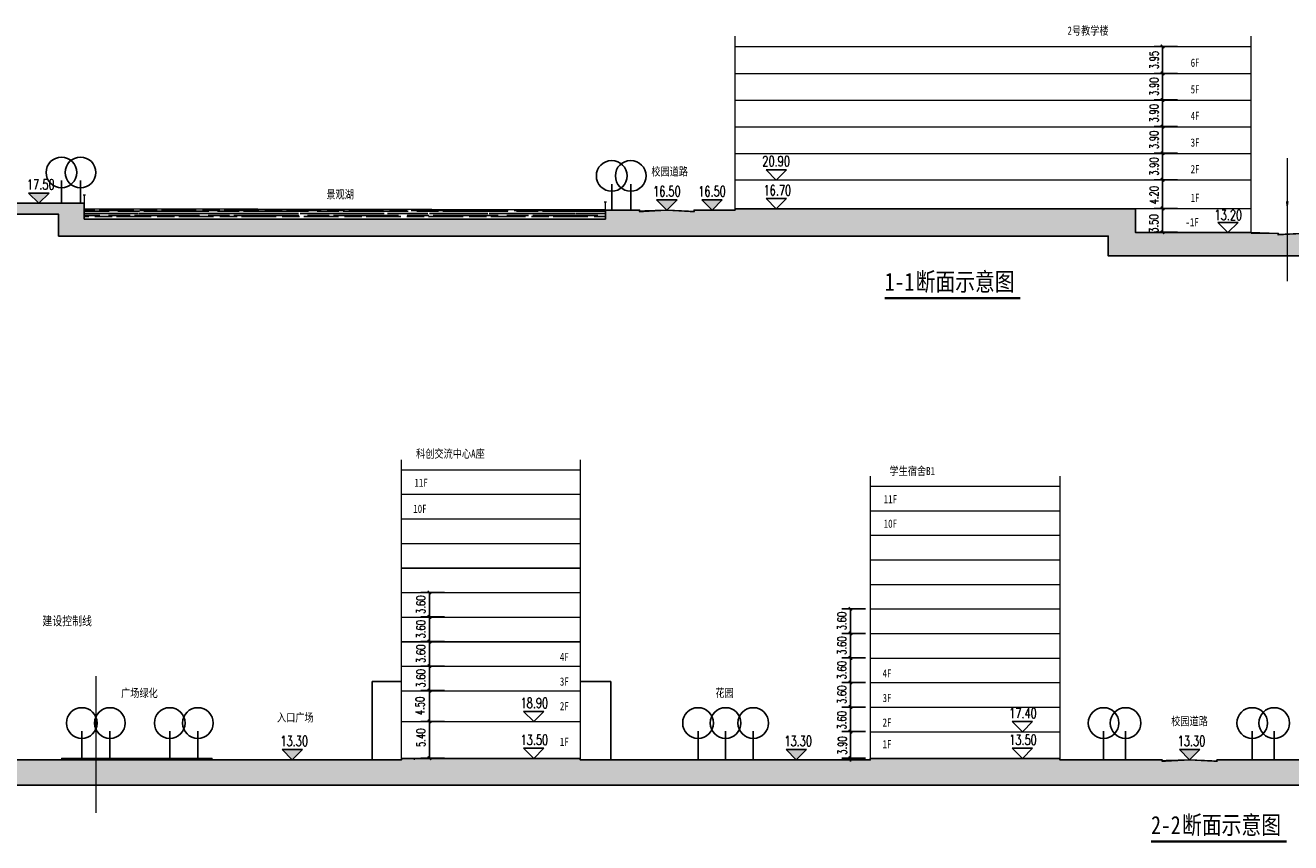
# Model space of a CAD drawing. Extents: x 38389316 to 38391210, y 2479116 to 2480544.
# Tile 54 of 68: x 38390552 to 38390738, y 2479698 to 2479818. Entities that reach past the tile are written whole.
import ezdxf

# ---------------------------------------------------------------- set-up
doc = ezdxf.new("R2010")
doc.units = 0
doc.header["$LTSCALE"] = 2
doc.linetypes.add('DASH', pattern=[0.35, 0.25, -0.1])
doc.layers.get('0').update_dxf_attribs({"linetype": 'CONTINUOUS', "lineweight": 9})
doc.layers.get('Defpoints').update_dxf_attribs({"linetype": 'CONTINUOUS', "lineweight": 9})
for name, color, linetype in [('DIM_SYMB', 3, 'CONTINUOUS'), ('PUB_TEXT', 7, 'CONTINUOUS'), ('Z1总平图标', 102, 'CONTINUOUS'), ('远期红线', 30, 'CONTINUOUS')]:
    doc.layers.add(name, color=color, linetype=linetype)
doc.styles.add('_TCH_DIM', font='SIMPLEX', dxfattribs={"bigfont": 'GBCBIG'})
doc.styles.add('_TCH_LABEL_T3', font='COMPLEX', dxfattribs={"width": 0.7058823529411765, "bigfont": 'GBCBIG'})
doc.styles.add('中等线体', font='txt', dxfattribs={"width": 0.8})
doc.styles.add('宋体', font='txt', dxfattribs={"width": 0.8, "height": 8})
doc.dimstyles.new('_TCH_ARCH_M_M&&1', dxfattribs={"dimtxt": 1.275, "dimasz": 0.5, "dimexe": 1.25, "dimexo": 1.5, "dimgap": 0.6125, "dimtad": 1, "dimzin": 1, "dimdsep": 46, "dimtxsty": '_TCH_LABEL_T3', "dimblk": 'ARCHTICK', "dimcen": 0.09, "dimclrt": 7, "dimazin": 2, "dimtfac": 1, "dimtix": 1, "dimtmove": 2, "dimatfit": 3, "dimfxl": 1, "dimtolj": 1, "dimtzin": 0, "dimarcsym": 0})

# ---------------------------------------------------------------- blocks, each defined once
blk = doc.blocks.new('_ArchTick')
at = {"color": 0, "linetype": 'ByBlock', "const_width": 0.4}
blk.add_lwpolyline([(-0.5, -0.5), (0.5, 0.5)], dxfattribs=at)
blk = doc.blocks.new('*D280')
at = {"layer": 'Defpoints', "color": 0}
for p in [(38392964.93831383, 2479844.417136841), (38392968.64471978, 2479844.417136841), (38392968.64472018, 2479840.921152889)]:
    blk.add_point(p, dxfattribs=at)
at = {"layer": 'Z1总平图标', "color": 0, "lineweight": -2}
for p, q in [((38392967.14471978, 2479844.417136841), (38392963.68831383, 2479844.417136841)), ((38392964.93831383, 2479840.921152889), (38392964.93831383, 2479844.417136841)), ((38392967.14472018, 2479840.921152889), (38392963.68831383, 2479840.921152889))]:
    blk.add_line(p, q, dxfattribs=at)
at = {"layer": 'Z1总平图标', "color": 0, "lineweight": -2, "xscale": 0.5, "yscale": 0.5, "zscale": 0.5}
for p, rotation in [((38392964.93831383, 2479844.417136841), 90), ((38392964.93831383, 2479840.921152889), 270)]:
    blk.add_blockref('_ArchTick', p, dxfattribs=dict(at, rotation=rotation))
at = {"layer": 'Z1总平图标', "color": 7, "insert": (38392963.65377877, 2479842.216022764), "char_height": 1.275, "attachment_point": 5, "rotation": 90, "style": '_TCH_LABEL_T3'}
blk.add_mtext('\\A1;3.50', dxfattribs=at)
blk = doc.blocks.new('*D281')
at = {"layer": 'Defpoints', "color": 0}
for p in [(38392964.93831368, 2479848.617136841), (38392968.64471968, 2479848.617136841), (38392968.6447202, 2479844.417136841)]:
    blk.add_point(p, dxfattribs=at)
at = {"layer": 'Z1总平图标', "color": 0, "lineweight": -2}
for p, q in [((38392967.14471968, 2479848.617136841), (38392963.68831368, 2479848.617136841)), ((38392964.93831368, 2479844.417136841), (38392964.93831368, 2479848.617136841)), ((38392967.1447202, 2479844.417136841), (38392963.68831368, 2479844.417136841))]:
    blk.add_line(p, q, dxfattribs=at)
at = {"layer": 'Z1总平图标', "color": 0, "lineweight": -2, "xscale": 0.5, "yscale": 0.5, "zscale": 0.5}
for p, rotation in [((38392964.93831368, 2479848.617136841), 90), ((38392964.93831368, 2479844.417136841), 270)]:
    blk.add_blockref('_ArchTick', p, dxfattribs=dict(at, rotation=rotation))
at = {"layer": 'Z1总平图标', "color": 7, "insert": (38392963.68831376, 2479846.367136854), "char_height": 1.275, "attachment_point": 5, "rotation": 90, "style": '_TCH_LABEL_T3'}
blk.add_mtext('\\A1;4.20', dxfattribs=at)
blk = doc.blocks.new('*D282')
at = {"layer": 'Defpoints', "color": 0}
for p in [(38392964.93831322, 2479852.517136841), (38392968.64471922, 2479852.517136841), (38392968.64471967, 2479848.617136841)]:
    blk.add_point(p, dxfattribs=at)
at = {"layer": 'Z1总平图标', "color": 0, "lineweight": -2}
for p, q in [((38392967.14471922, 2479852.517136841), (38392963.68831322, 2479852.517136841)), ((38392964.93831322, 2479848.617136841), (38392964.93831322, 2479852.517136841)), ((38392967.14471967, 2479848.617136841), (38392963.68831322, 2479848.617136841))]:
    blk.add_line(p, q, dxfattribs=at)
at = {"layer": 'Z1总平图标', "color": 0, "lineweight": -2, "xscale": 0.5, "yscale": 0.5, "zscale": 0.5}
for p, rotation in [((38392964.93831322, 2479852.517136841), 90), ((38392964.93831322, 2479848.617136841), 270)]:
    blk.add_blockref('_ArchTick', p, dxfattribs=dict(at, rotation=rotation))
at = {"layer": 'Z1总平图标', "color": 7, "insert": (38392963.68831322, 2479850.567136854), "char_height": 1.275, "attachment_point": 5, "rotation": 90, "style": '_TCH_LABEL_T3'}
blk.add_mtext('\\A1;3.90', dxfattribs=at)
blk = doc.blocks.new('*D283')
at = {"layer": 'Defpoints', "color": 0}
for p in [(38392964.93831278, 2479856.417136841), (38392968.64471877, 2479856.417136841), (38392968.64471921, 2479852.517136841)]:
    blk.add_point(p, dxfattribs=at)
at = {"layer": 'Z1总平图标', "color": 0, "lineweight": -2}
for p, q in [((38392967.14471877, 2479856.417136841), (38392963.68831278, 2479856.417136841)), ((38392964.93831278, 2479852.517136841), (38392964.93831278, 2479856.417136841)), ((38392967.14471921, 2479852.517136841), (38392963.68831278, 2479852.517136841))]:
    blk.add_line(p, q, dxfattribs=at)
at = {"layer": 'Z1总平图标', "color": 0, "lineweight": -2, "xscale": 0.5, "yscale": 0.5, "zscale": 0.5}
for p, rotation in [((38392964.93831278, 2479856.417136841), 90), ((38392964.93831278, 2479852.517136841), 270)]:
    blk.add_blockref('_ArchTick', p, dxfattribs=dict(at, rotation=rotation))
at = {"layer": 'Z1总平图标', "color": 7, "insert": (38392963.68831278, 2479854.467136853), "char_height": 1.275, "attachment_point": 5, "rotation": 90, "style": '_TCH_LABEL_T3'}
blk.add_mtext('\\A1;3.90', dxfattribs=at)
blk = doc.blocks.new('*D290')
at = {"layer": 'Defpoints', "color": 0}
for p in [(38392964.93831234, 2479860.317136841), (38392968.64471834, 2479860.317136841), (38392968.64471877, 2479856.417136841)]:
    blk.add_point(p, dxfattribs=at)
at = {"layer": 'Z1总平图标', "color": 0, "lineweight": -2}
for p, q in [((38392967.14471834, 2479860.317136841), (38392963.68831234, 2479860.317136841)), ((38392964.93831234, 2479856.417136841), (38392964.93831234, 2479860.317136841)), ((38392967.14471877, 2479856.417136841), (38392963.68831234, 2479856.417136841))]:
    blk.add_line(p, q, dxfattribs=at)
at = {"layer": 'Z1总平图标', "color": 0, "lineweight": -2, "xscale": 0.5, "yscale": 0.5, "zscale": 0.5}
for p, rotation in [((38392964.93831234, 2479860.317136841), 90), ((38392964.93831234, 2479856.417136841), 270)]:
    blk.add_blockref('_ArchTick', p, dxfattribs=dict(at, rotation=rotation))
at = {"layer": 'Z1总平图标', "color": 7, "insert": (38392963.68831233, 2479858.367136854), "char_height": 1.275, "attachment_point": 5, "rotation": 90, "style": '_TCH_LABEL_T3'}
blk.add_mtext('\\A1;3.90', dxfattribs=at)
blk = doc.blocks.new('*D291')
at = {"layer": 'Defpoints', "color": 0}
for p in [(38392964.93831195, 2479864.217136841), (38392968.64471795, 2479864.217136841), (38392968.64471833, 2479860.317136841)]:
    blk.add_point(p, dxfattribs=at)
at = {"layer": 'Z1总平图标', "color": 0, "lineweight": -2}
for p, q in [((38392967.14471795, 2479864.217136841), (38392963.68831195, 2479864.217136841)), ((38392964.93831195, 2479860.317136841), (38392964.93831195, 2479864.217136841)), ((38392967.14471833, 2479860.317136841), (38392963.68831195, 2479860.317136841))]:
    blk.add_line(p, q, dxfattribs=at)
at = {"layer": 'Z1总平图标', "color": 0, "lineweight": -2, "xscale": 0.5, "yscale": 0.5, "zscale": 0.5}
for p, rotation in [((38392964.93831195, 2479864.217136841), 90), ((38392964.93831195, 2479860.317136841), 270)]:
    blk.add_blockref('_ArchTick', p, dxfattribs=dict(at, rotation=rotation))
at = {"layer": 'Z1总平图标', "color": 7, "insert": (38392963.68831195, 2479862.267136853), "char_height": 1.275, "attachment_point": 5, "rotation": 90, "style": '_TCH_LABEL_T3'}
blk.add_mtext('\\A1;3.90', dxfattribs=at)
blk = doc.blocks.new('*D292')
at = {"layer": 'Defpoints', "color": 0}
for p in [(38392964.93831147, 2479868.167136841), (38392968.64471747, 2479868.167136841), (38392968.64471794, 2479864.217136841)]:
    blk.add_point(p, dxfattribs=at)
at = {"layer": 'Z1总平图标', "color": 0, "lineweight": -2}
for p, q in [((38392967.14471747, 2479868.167136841), (38392963.68831147, 2479868.167136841)), ((38392964.93831147, 2479864.217136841), (38392964.93831147, 2479868.167136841)), ((38392967.14471794, 2479864.217136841), (38392963.68831147, 2479864.217136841))]:
    blk.add_line(p, q, dxfattribs=at)
at = {"layer": 'Z1总平图标', "color": 0, "lineweight": -2, "xscale": 0.5, "yscale": 0.5, "zscale": 0.5}
for p, rotation in [((38392964.93831147, 2479868.167136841), 90), ((38392964.93831147, 2479864.217136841), 270)]:
    blk.add_blockref('_ArchTick', p, dxfattribs=dict(at, rotation=rotation))
at = {"layer": 'Z1总平图标', "color": 7, "insert": (38392963.68831149, 2479866.167136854), "char_height": 1.275, "attachment_point": 5, "rotation": 90, "style": '_TCH_LABEL_T3'}
blk.add_mtext('\\A1;3.95', dxfattribs=at)
blk = doc.blocks.new('*D295')
at = {"layer": 'Defpoints', "color": 0}
for p in [(38392857.48130209, 2479773.737802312), (38392861.18770811, 2479773.737802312), (38392861.18770858, 2479769.237802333)]:
    blk.add_point(p, dxfattribs=at)
at = {"layer": 'Z1总平图标', "color": 0, "lineweight": -2}
for p, q in [((38392859.68770811, 2479773.737802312), (38392856.23130209, 2479773.737802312)), ((38392857.48130209, 2479769.237802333), (38392857.48130209, 2479773.737802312)), ((38392859.68770858, 2479769.237802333), (38392856.23130209, 2479769.237802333))]:
    blk.add_line(p, q, dxfattribs=at)
at = {"layer": 'Z1总平图标', "color": 0, "lineweight": -2, "xscale": 0.5, "yscale": 0.5, "zscale": 0.5}
for p, rotation in [((38392857.48130209, 2479773.737802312), 90), ((38392857.48130209, 2479769.237802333), 270)]:
    blk.add_blockref('_ArchTick', p, dxfattribs=dict(at, rotation=rotation))
at = {"layer": 'Z1总平图标', "color": 7, "insert": (38392856.09924684, 2479771.501155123), "char_height": 1.275, "attachment_point": 5, "rotation": 90, "style": '_TCH_LABEL_T3'}
blk.add_mtext('\\A1;4.50', dxfattribs=at)
blk = doc.blocks.new('*D296')
at = {"layer": 'Defpoints', "color": 0}
for p in [(38392857.48130255, 2479769.237802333), (38392861.18770857, 2479769.237802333), (38392861.18770926, 2479763.837802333)]:
    blk.add_point(p, dxfattribs=at)
at = {"layer": 'Z1总平图标', "color": 0, "lineweight": -2}
for p, q in [((38392859.68770857, 2479769.237802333), (38392856.23130255, 2479769.237802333)), ((38392857.48130255, 2479763.837802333), (38392857.48130255, 2479769.237802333)), ((38392859.68770926, 2479763.837802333), (38392856.23130255, 2479763.837802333))]:
    blk.add_line(p, q, dxfattribs=at)
at = {"layer": 'Z1总平图标', "color": 0, "lineweight": -2, "xscale": 0.5, "yscale": 0.5, "zscale": 0.5}
for p, rotation in [((38392857.48130255, 2479769.237802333), 90), ((38392857.48130255, 2479763.837802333), 270)]:
    blk.add_blockref('_ArchTick', p, dxfattribs=dict(at, rotation=rotation))
at = {"layer": 'Z1总平图标', "color": 7, "insert": (38392856.2313026, 2479766.837802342), "char_height": 1.275, "attachment_point": 5, "rotation": 90, "style": '_TCH_LABEL_T3'}
blk.add_mtext('\\A1;5.40', dxfattribs=at)
blk = doc.blocks.new('*D297')
at = {"layer": 'Defpoints', "color": 0}
for p in [(38392857.48130095, 2479784.537801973), (38392861.18770695, 2479784.537801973), (38392861.18770742, 2479780.937802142)]:
    blk.add_point(p, dxfattribs=at)
at = {"layer": 'Z1总平图标', "color": 0, "lineweight": -2}
for p, q in [((38392859.68770695, 2479784.537801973), (38392856.23130095, 2479784.537801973)), ((38392857.48130095, 2479780.937802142), (38392857.48130095, 2479784.537801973)), ((38392859.68770742, 2479780.937802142), (38392856.23130095, 2479780.937802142))]:
    blk.add_line(p, q, dxfattribs=at)
at = {"layer": 'Z1总平图标', "color": 0, "lineweight": -2, "xscale": 0.5, "yscale": 0.5, "zscale": 0.5}
for p, rotation in [((38392857.48130095, 2479784.537801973), 90), ((38392857.48130095, 2479780.937802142), 270)]:
    blk.add_blockref('_ArchTick', p, dxfattribs=dict(at, rotation=rotation))
at = {"layer": 'Z1总平图标', "color": 7, "insert": (38392856.23130099, 2479782.737802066), "char_height": 1.275, "attachment_point": 5, "rotation": 90, "style": '_TCH_LABEL_T3'}
blk.add_mtext('\\A1;3.60', dxfattribs=at)
blk = doc.blocks.new('*D298')
at = {"layer": 'Defpoints', "color": 0}
for p in [(38392857.48130059, 2479788.137801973), (38392861.18770659, 2479788.137801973), (38392861.18770695, 2479784.537802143)]:
    blk.add_point(p, dxfattribs=at)
at = {"layer": 'Z1总平图标', "color": 0, "lineweight": -2}
for p, q in [((38392859.68770659, 2479788.137801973), (38392856.23130059, 2479788.137801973)), ((38392857.48130059, 2479784.537802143), (38392857.48130059, 2479788.137801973)), ((38392859.68770695, 2479784.537802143), (38392856.23130059, 2479784.537802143))]:
    blk.add_line(p, q, dxfattribs=at)
at = {"layer": 'Z1总平图标', "color": 0, "lineweight": -2, "xscale": 0.5, "yscale": 0.5, "zscale": 0.5}
for p, rotation in [((38392857.48130059, 2479788.137801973), 90), ((38392857.48130059, 2479784.537802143), 270)]:
    blk.add_blockref('_ArchTick', p, dxfattribs=dict(at, rotation=rotation))
at = {"layer": 'Z1总平图标', "color": 7, "insert": (38392856.2313006, 2479786.337802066), "char_height": 1.275, "attachment_point": 5, "rotation": 90, "style": '_TCH_LABEL_T3'}
blk.add_mtext('\\A1;3.60', dxfattribs=at)
blk = doc.blocks.new('*D299')
at = {"layer": 'Defpoints', "color": 0}
for p in [(38392919.19386186, 2479771.337806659), (38392922.90026788, 2479771.337806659), (38392922.90026824, 2479767.737806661)]:
    blk.add_point(p, dxfattribs=at)
at = {"layer": 'Z1总平图标', "color": 0, "lineweight": -2}
for p, q in [((38392921.40026788, 2479771.337806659), (38392917.94386186, 2479771.337806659)), ((38392919.19386186, 2479767.737806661), (38392919.19386186, 2479771.337806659)), ((38392921.40026824, 2479767.737806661), (38392917.94386186, 2479767.737806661))]:
    blk.add_line(p, q, dxfattribs=at)
at = {"layer": 'Z1总平图标', "color": 0, "lineweight": -2, "xscale": 0.5, "yscale": 0.5, "zscale": 0.5}
for p, rotation in [((38392919.19386186, 2479771.337806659), 90), ((38392919.19386186, 2479767.737806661), 270)]:
    blk.add_blockref('_ArchTick', p, dxfattribs=dict(at, rotation=rotation))
at = {"layer": 'Z1总平图标', "color": 7, "insert": (38392917.92303447, 2479769.399578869), "char_height": 1.275, "attachment_point": 5, "rotation": 90, "style": '_TCH_LABEL_T3'}
blk.add_mtext('\\A1;3.60', dxfattribs=at)
blk = doc.blocks.new('*D300')
at = {"layer": 'Defpoints', "color": 0}
for p in [(38392919.19386232, 2479767.737806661), (38392922.90026823, 2479767.737806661), (38392922.90026868, 2479763.837806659)]:
    blk.add_point(p, dxfattribs=at)
at = {"layer": 'Z1总平图标', "color": 0, "lineweight": -2}
for p, q in [((38392921.40026823, 2479767.737806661), (38392917.94386232, 2479767.737806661)), ((38392919.19386232, 2479767.737806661), (38392919.19386232, 2479768.237806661)), ((38392919.19386232, 2479763.837806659), (38392919.19386232, 2479767.737806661)), ((38392921.40026868, 2479763.837806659), (38392917.94386232, 2479763.837806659)), ((38392919.19386232, 2479763.837806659), (38392919.19386232, 2479763.337806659))]:
    blk.add_line(p, q, dxfattribs=at)
at = {"layer": 'Z1总平图标', "color": 0, "lineweight": -2, "xscale": 0.5, "yscale": 0.5, "zscale": 0.5}
for p, rotation in [((38392919.19386232, 2479767.737806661), 270), ((38392919.19386232, 2479763.837806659), 90)]:
    blk.add_blockref('_ArchTick', p, dxfattribs=dict(at, rotation=rotation))
at = {"layer": 'Z1总平图标', "color": 7, "insert": (38392918.00367747, 2479765.6834311), "char_height": 1.275, "attachment_point": 5, "rotation": 90, "style": '_TCH_LABEL_T3'}
blk.add_mtext('\\A1;3.90', dxfattribs=at)
blk = doc.blocks.new('*D301')
at = {"layer": 'Defpoints', "color": 0}
for p in [(38392919.19386076, 2479782.13780632), (38392922.90026676, 2479782.13780632), (38392922.90026712, 2479778.53780649)]:
    blk.add_point(p, dxfattribs=at)
at = {"layer": 'Z1总平图标', "color": 0, "lineweight": -2}
for p, q in [((38392921.40026676, 2479782.13780632), (38392917.94386076, 2479782.13780632)), ((38392919.19386076, 2479778.53780649), (38392919.19386076, 2479782.13780632)), ((38392921.40026712, 2479778.53780649), (38392917.94386076, 2479778.53780649))]:
    blk.add_line(p, q, dxfattribs=at)
at = {"layer": 'Z1总平图标', "color": 0, "lineweight": -2, "xscale": 0.5, "yscale": 0.5, "zscale": 0.5}
for p, rotation in [((38392919.19386076, 2479782.13780632), 90), ((38392919.19386076, 2479778.53780649), 270)]:
    blk.add_blockref('_ArchTick', p, dxfattribs=dict(at, rotation=rotation))
at = {"layer": 'Z1总平图标', "color": 7, "insert": (38392917.94386076, 2479780.337806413), "char_height": 1.275, "attachment_point": 5, "rotation": 90, "style": '_TCH_LABEL_T3'}
blk.add_mtext('\\A1;3.60', dxfattribs=at)
blk = doc.blocks.new('*D302')
at = {"layer": 'Defpoints', "color": 0}
for p in [(38392919.19386036, 2479785.73780632), (38392922.90026636, 2479785.73780632), (38392922.90026676, 2479782.13780649)]:
    blk.add_point(p, dxfattribs=at)
at = {"layer": 'Z1总平图标', "color": 0, "lineweight": -2}
for p, q in [((38392921.40026636, 2479785.73780632), (38392917.94386036, 2479785.73780632)), ((38392919.19386036, 2479782.13780649), (38392919.19386036, 2479785.73780632)), ((38392921.40026676, 2479782.13780649), (38392917.94386036, 2479782.13780649))]:
    blk.add_line(p, q, dxfattribs=at)
at = {"layer": 'Z1总平图标', "color": 0, "lineweight": -2, "xscale": 0.5, "yscale": 0.5, "zscale": 0.5}
for p, rotation in [((38392919.19386036, 2479785.73780632), 90), ((38392919.19386036, 2479782.13780649), 270)]:
    blk.add_blockref('_ArchTick', p, dxfattribs=dict(at, rotation=rotation))
at = {"layer": 'Z1总平图标', "color": 7, "insert": (38392917.94386031, 2479783.937806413), "char_height": 1.275, "attachment_point": 5, "rotation": 90, "style": '_TCH_LABEL_T3'}
blk.add_mtext('\\A1;3.60', dxfattribs=at)
blk = doc.blocks.new('*D303')
at = {"layer": 'Defpoints', "color": 0}
for p in [(38392919.19386075, 2479774.937806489), (38392922.90026675, 2479774.937806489), (38392922.90026716, 2479771.337806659)]:
    blk.add_point(p, dxfattribs=at)
at = {"layer": 'Z1总平图标', "color": 0, "lineweight": -2}
for p, q in [((38392921.40026675, 2479774.937806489), (38392917.94386075, 2479774.937806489)), ((38392919.19386075, 2479771.337806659), (38392919.19386075, 2479774.937806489)), ((38392921.40026716, 2479771.337806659), (38392917.94386075, 2479771.337806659))]:
    blk.add_line(p, q, dxfattribs=at)
at = {"layer": 'Z1总平图标', "color": 0, "lineweight": -2, "xscale": 0.5, "yscale": 0.5, "zscale": 0.5}
for p, rotation in [((38392919.19386075, 2479774.937806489), 90), ((38392919.19386075, 2479771.337806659), 270)]:
    blk.add_blockref('_ArchTick', p, dxfattribs=dict(at, rotation=rotation))
at = {"layer": 'Z1总平图标', "color": 7, "insert": (38392917.94386071, 2479773.137806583), "char_height": 1.275, "attachment_point": 5, "rotation": 90, "style": '_TCH_LABEL_T3'}
blk.add_mtext('\\A1;3.60', dxfattribs=at)
blk = doc.blocks.new('*D304')
at = {"layer": 'Defpoints', "color": 0}
for p in [(38392919.19386031, 2479778.53780649), (38392922.9002663, 2479778.53780649), (38392922.90026675, 2479774.937806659)]:
    blk.add_point(p, dxfattribs=at)
at = {"layer": 'Z1总平图标', "color": 0, "lineweight": -2}
for p, q in [((38392921.4002663, 2479778.53780649), (38392917.94386031, 2479778.53780649)), ((38392919.19386031, 2479774.937806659), (38392919.19386031, 2479778.53780649)), ((38392921.40026675, 2479774.937806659), (38392917.94386031, 2479774.937806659))]:
    blk.add_line(p, q, dxfattribs=at)
at = {"layer": 'Z1总平图标', "color": 0, "lineweight": -2, "xscale": 0.5, "yscale": 0.5, "zscale": 0.5}
for p, rotation in [((38392919.19386031, 2479778.53780649), 90), ((38392919.19386031, 2479774.937806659), 270)]:
    blk.add_blockref('_ArchTick', p, dxfattribs=dict(at, rotation=rotation))
at = {"layer": 'Z1总平图标', "color": 7, "insert": (38392917.94386034, 2479776.737806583), "char_height": 1.275, "attachment_point": 5, "rotation": 90, "style": '_TCH_LABEL_T3'}
blk.add_mtext('\\A1;3.60', dxfattribs=at)
blk = doc.blocks.new('*D305')
at = {"layer": 'Defpoints', "color": 0}
for p in [(38392857.481301, 2479777.337802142), (38392861.187707, 2479777.337802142), (38392861.18770739, 2479773.737802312)]:
    blk.add_point(p, dxfattribs=at)
at = {"layer": 'Z1总平图标', "color": 0, "lineweight": -2}
for p, q in [((38392859.687707, 2479777.337802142), (38392856.231301, 2479777.337802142)), ((38392857.481301, 2479773.737802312), (38392857.481301, 2479777.337802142)), ((38392859.68770739, 2479773.737802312), (38392856.231301, 2479773.737802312))]:
    blk.add_line(p, q, dxfattribs=at)
at = {"layer": 'Z1总平图标', "color": 0, "lineweight": -2, "xscale": 0.5, "yscale": 0.5, "zscale": 0.5}
for p, rotation in [((38392857.481301, 2479777.337802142), 90), ((38392857.481301, 2479773.737802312), 270)]:
    blk.add_blockref('_ArchTick', p, dxfattribs=dict(at, rotation=rotation))
at = {"layer": 'Z1总平图标', "color": 7, "insert": (38392856.231301, 2479775.537802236), "char_height": 1.275, "attachment_point": 5, "rotation": 90, "style": '_TCH_LABEL_T3'}
blk.add_mtext('\\A1;3.60', dxfattribs=at)
blk = doc.blocks.new('*D306')
at = {"layer": 'Defpoints', "color": 0}
for p in [(38392857.4813006, 2479780.937802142), (38392861.1877066, 2479780.937802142), (38392861.187707, 2479777.337802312)]:
    blk.add_point(p, dxfattribs=at)
at = {"layer": 'Z1总平图标', "color": 0, "lineweight": -2}
for p, q in [((38392859.6877066, 2479780.937802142), (38392856.2313006, 2479780.937802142)), ((38392857.4813006, 2479777.337802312), (38392857.4813006, 2479780.937802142)), ((38392859.687707, 2479777.337802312), (38392856.2313006, 2479777.337802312))]:
    blk.add_line(p, q, dxfattribs=at)
at = {"layer": 'Z1总平图标', "color": 0, "lineweight": -2, "xscale": 0.5, "yscale": 0.5, "zscale": 0.5}
for p, rotation in [((38392857.4813006, 2479780.937802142), 90), ((38392857.4813006, 2479777.337802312), 270)]:
    blk.add_blockref('_ArchTick', p, dxfattribs=dict(at, rotation=rotation))
at = {"layer": 'Z1总平图标', "color": 7, "insert": (38392856.23130053, 2479779.137802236), "char_height": 1.275, "attachment_point": 5, "rotation": 90, "style": '_TCH_LABEL_T3'}
blk.add_mtext('\\A1;3.60', dxfattribs=at)
blk = doc.blocks.new('A$C6BED0824')
at = {"layer": 'Z1总平图标'}
h = blk.add_hatch(dxfattribs=at)
h.set_pattern_fill('夯实土壤', color=256, scale=0.4999999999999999, angle=-6.861975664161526e-08, style=0)
h.set_pattern_definition([(45.00000655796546, (1395.576451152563, 947.2081101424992), (-1.986970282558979, 1.986969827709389), []), (45.00000655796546, (1396.626451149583, 947.2081102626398), (-1.986970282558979, 1.986969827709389), []), (45.00000655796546, (1397.676451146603, 947.2081103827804), (-1.986970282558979, 1.986969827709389), []), (135.0000065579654, (1395.576451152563, 947.2081101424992), (-1.986969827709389, -1.986970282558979), [1.324999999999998, -1.484999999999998]), (135.0000065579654, (1396.101451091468, 947.7331102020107), (-1.986969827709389, -1.986970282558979), [1.324999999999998, -1.484999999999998]), (135.0000065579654, (1396.626451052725, 948.2581102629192), (-1.986969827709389, -1.986970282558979), [1.324999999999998, -1.484999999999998])])
h.paths.add_polyline_path([(2.594513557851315, 182.3246075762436), (2.594514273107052, 176.6285773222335), (106.7364110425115, 176.628583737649), (106.736411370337, 173.4250574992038), (260.568823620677, 173.4250610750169), (260.5688239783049, 170.5164630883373), (512.7381893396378, 170.5164788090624), (512.7381885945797, 177.2223657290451), (497.0850127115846, 177.2223653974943), (497.0849109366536, 177.0223493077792), (493.0849108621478, 177.2223496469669), (489.0849108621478, 177.0223496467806), (489.084910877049, 177.2223499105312), (477.0851916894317, 177.2223503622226), (477.0851917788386, 177.4223503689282), (418.3851931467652, 177.4223503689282), (418.385192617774, 173.9223484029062), (401.4851898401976, 173.9223524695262), (401.4851898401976, 173.8223524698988), (397.479301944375, 173.8223524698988), (397.4853529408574, 173.6224798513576), (393.4853529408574, 173.8001944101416), (389.4793018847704, 173.6227490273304), (389.4793018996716, 173.8223524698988), (384.1582311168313, 173.8223524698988), (384.1582311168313, 174.0223556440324), (376.3157645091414, 174.0223556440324), (376.3157644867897, 173.7223574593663), (306.3157644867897, 173.7223556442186), (306.3157645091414, 174.0223556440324), (298.8149523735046, 174.0223556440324), (298.8149523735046, 173.8223524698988), (293.484990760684, 173.8223524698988), (293.4849907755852, 173.6227490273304), (289.4760999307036, 173.8227490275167), (285.4849907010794, 173.622748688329), (285.4938815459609, 173.8223524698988), (281.4879931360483, 173.9223524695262), (264.5879903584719, 173.9223484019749), (264.5879898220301, 177.4223503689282), (205.8879911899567, 177.4223503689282), (205.8879898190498, 177.2223503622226), (199.884528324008, 177.2223499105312), (199.884528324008, 177.0223496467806), (195.884528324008, 177.2223496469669), (191.8845282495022, 177.0223493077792), (191.8845282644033, 177.2223493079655), (186.8842815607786, 177.2223489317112), (186.8842811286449, 175.9223489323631), (110.4848567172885, 175.9223467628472), (110.4848565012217, 178.2223503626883), (91.88466118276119, 178.2223489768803), (91.88466114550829, 178.4223489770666), (57.68450485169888, 178.4223478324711), (57.68450483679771, 178.4223478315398), (40.88450782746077, 178.4223464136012), (40.88450743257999, 182.0223464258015), (40.88450745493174, 182.0223464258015), (40.88450728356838, 182.3223464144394), (21.48489886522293, 182.3246075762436), (21.48480971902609, 182.1218598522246), (17.48481824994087, 182.3245020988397), (13.48482079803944, 182.1246075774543), (13.48482678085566, 182.3246078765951)])
for points in [[(103.8418610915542, 178.2223497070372), (102.3418609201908, 179.7223495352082), (105.3418609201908, 179.7223498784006)], [(195.884528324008, 177.2223496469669), (194.3845281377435, 178.7223494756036), (197.3845281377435, 178.7223498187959)], [(202.510366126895, 177.2223498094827), (201.0103659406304, 178.7223496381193), (204.0103659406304, 178.7223499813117)], [(140.9857618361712, 96.64301729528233), (142.4857616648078, 98.14301746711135), (139.4857616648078, 98.14301712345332)], [(214.8504642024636, 96.64302159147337), (216.3504640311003, 98.14302176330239), (213.3504640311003, 98.14302142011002)], [(272.4998797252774, 96.64302554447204), (273.9998795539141, 98.14302571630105), (270.9998795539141, 98.14302537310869)]]:
    blk.add_hatch(color=256, dxfattribs=at).paths.add_polyline_path(points)
h = blk.add_hatch(dxfattribs=at)
h.set_pattern_fill('AR-RROOF', color=170, scale=0.4999999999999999, angle=-6.861975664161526e-08, style=0)
h.set_pattern_definition([(6.557965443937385e-06, (1387.649953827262, 947.3081099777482), (1.396999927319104, 0.6350001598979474), [9.524999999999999, -1.27, 3.174999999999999, -0.6349999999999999]), (6.557965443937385e-06, (1388.49450378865, 947.625610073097), (-0.6350000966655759, 0.8445499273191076), [1.905, -0.20955, 3.81, -0.47625]), (6.557965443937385e-06, (1387.967453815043, 947.8478600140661), (3.30199995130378, 0.4254503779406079), [5.079999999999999, -0.8889999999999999, 2.54, -0.6349999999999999])])
h.paths.add_polyline_path([(110.4848571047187, 177.4223503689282), (110.4848572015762, 175.9223467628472), (186.8842816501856, 175.9223489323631), (186.8842814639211, 177.2223489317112)])
h = blk.add_hatch(dxfattribs=at)
h.set_pattern_fill('夯实土壤', color=256, scale=0.4999999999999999, angle=-6.861975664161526e-08, style=0)
h.set_pattern_definition([(45.00000655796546, (1430.377483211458, 938.3507248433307), (-1.986970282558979, 1.986969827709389), []), (45.00000655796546, (1431.427483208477, 938.3507249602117), (-1.986970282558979, 1.986969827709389), []), (45.00000655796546, (1432.477483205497, 938.3507250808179), (-1.986970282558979, 1.986969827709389), []), (135.0000065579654, (1430.377483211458, 938.3507248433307), (-1.986969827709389, -1.986970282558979), [1.324999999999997, -1.484999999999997]), (135.0000065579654, (1430.902483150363, 938.8757249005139), (-1.986969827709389, -1.986970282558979), [1.324999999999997, -1.484999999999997]), (135.0000065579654, (1431.427483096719, 939.4007249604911), (-1.986969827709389, -1.986970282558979), [1.324999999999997, -1.484999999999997])])
h.paths.add_polyline_path([(79.80222368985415, 96.34301450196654), (79.80222406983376, 92.93061941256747), (257.2955904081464, 92.93062963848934), (257.2955904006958, 92.93062963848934), (471.66746789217, 92.93064350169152), (471.7064327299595, 96.64303853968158), (470.6971513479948, 96.64303847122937), (470.6971523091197, 96.44298583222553), (467.1966948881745, 96.64302552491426), (463.6966948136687, 96.44302518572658), (463.6966948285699, 96.64303799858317), (454.2966948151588, 96.64303736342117), (454.2966948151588, 96.44303710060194), (450.7971539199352, 96.6430244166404), (447.2971538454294, 96.44302407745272), (447.2971538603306, 96.64302407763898), (431.4974010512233, 96.54303017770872), (380.49761082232, 96.5430269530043), (380.4976103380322, 99.84303255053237), (344.4976103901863, 99.84303017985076), (344.497610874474, 96.5430301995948), (293.497401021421, 96.54302693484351), (293.4974008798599, 96.64302695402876), (276.4999022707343, 96.6430258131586), (276.4999022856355, 96.44302441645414), (272.4999022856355, 96.6430244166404), (268.4999022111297, 96.44302407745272), (268.4999022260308, 96.64302527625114), (253.4974858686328, 96.64302426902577), (253.4974858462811, 96.84302425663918), (225.6974872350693, 96.84302267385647), (225.697487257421, 96.64302263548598), (225.697487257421, 96.64302260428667), (183.182067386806, 96.64301992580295), (183.1820673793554, 96.64301983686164), (183.1820673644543, 96.84301992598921), (156.9820516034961, 96.84301834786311), (156.9820516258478, 96.64301830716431), (99.19795460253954, 96.64301592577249), (99.19795464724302, 96.34301573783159)])
at = {"layer": 'DIM_SYMB'}
for points in [[(295.0798568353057, 192.9308025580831, 0, 0, 0), (286.8156754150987, 192.9323279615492, 0, 0, 0), (286.815765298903, 177.0082604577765, 0, 0.4000000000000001, 0), (286.8157568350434, 178.5082604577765, 0, 0, 0)], [(103.9338583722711, 115.8242551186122, 0, 0, 0), (112.1980397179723, 115.825782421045, 0, 0, 0), (112.1979535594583, 99.90171491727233, 0, 0.4000000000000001, 0), (112.1979616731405, 101.4017149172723, 0, 0, 0)]]:
    blk.add_lwpolyline(points, format="xyseb", dxfattribs=at)
at = {"layer": 'DIM_SYMB', "color": 3, "const_width": 0.35}
for points in [[(227.8132971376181, 164.3122107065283), (247.6761663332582, 164.3122152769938)], [(266.8585053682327, 84.67613112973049), (286.7213745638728, 84.67613570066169)]]:
    blk.add_lwpolyline(points, dxfattribs=at)
at = {"layer": 'Z1总平图标'}
for p, q in [((211.9284907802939, 181.6223510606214), (210.4284906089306, 183.1223508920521)), ((210.4284906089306, 183.1223508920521), (213.4284906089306, 183.1223512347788)), ((211.9284907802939, 181.6223510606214), (213.4284906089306, 183.1223512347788)), ((103.8418610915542, 178.2223497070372), (102.3418609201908, 179.7223495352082)), ((102.3418609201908, 179.7223495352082), (105.3418609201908, 179.7223498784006)), ((103.8418610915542, 178.2223497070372), (105.3418609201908, 179.7223498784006)), ((194.3845281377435, 178.7223494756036), (197.3845281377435, 178.7223498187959)), ((195.884528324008, 177.2223496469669), (194.3845281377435, 178.7223494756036)), ((195.884528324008, 177.2223496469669), (197.3845281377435, 178.7223498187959)), ((202.510366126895, 177.2223498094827), (201.0103659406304, 178.7223496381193)), ((201.0103659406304, 178.7223496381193), (204.0103659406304, 178.7223499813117)), ((202.510366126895, 177.2223498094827), (204.0103659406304, 178.7223499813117)), ((211.9284912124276, 177.4223510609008), (210.4284910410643, 178.9223508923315)), ((210.4284910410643, 178.9223508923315), (213.4284910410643, 178.9223512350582)), ((211.9284912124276, 177.4223510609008), (213.4284910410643, 178.9223512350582)), ((278.1203639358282, 173.9223520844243), (276.6203637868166, 175.4223519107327)), ((276.6203637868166, 175.4223519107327), (279.6203637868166, 175.422352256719)), ((278.1203639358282, 173.9223520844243), (279.6203637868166, 175.422352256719)), ((176.3756322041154, 102.243019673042), (174.875632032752, 103.7430195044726)), ((177.875632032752, 103.743019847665), (174.875632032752, 103.7430195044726)), ((176.3756322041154, 102.243019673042), (177.875632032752, 103.743019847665)), ((247.9899358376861, 100.7430240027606), (246.4899356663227, 102.2430238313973)), ((249.4899356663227, 102.243024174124), (246.4899356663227, 102.2430238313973)), ((247.9899358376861, 100.7430240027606), (249.4899356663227, 102.243024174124)), ((176.3756328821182, 96.84301967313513), (174.8756327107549, 98.34301950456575)), ((177.8756327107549, 98.34301984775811), (174.8756327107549, 98.34301950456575)), ((176.3756328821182, 96.84301967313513), (177.8756327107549, 98.34301984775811)), ((247.9899360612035, 96.84302400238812), (246.4899358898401, 98.34302383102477)), ((249.4899358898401, 98.34302417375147), (246.4899358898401, 98.34302383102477)), ((247.9899360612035, 96.84302400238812), (249.4899358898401, 98.34302417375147)), ((140.9857618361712, 96.64301729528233), (139.4857616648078, 98.14301712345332)), ((142.4857616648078, 98.14301746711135), (139.4857616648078, 98.14301712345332)), ((140.9857618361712, 96.64301729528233), (142.4857616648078, 98.14301746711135)), ((216.3504640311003, 98.14302176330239), (213.3504640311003, 98.14302142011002)), ((214.8504642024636, 96.64302159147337), (213.3504640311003, 98.14302142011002)), ((214.8504642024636, 96.64302159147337), (216.3504640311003, 98.14302176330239)), ((273.9998795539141, 98.14302571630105), (270.9998795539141, 98.14302537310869)), ((272.4998797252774, 96.64302554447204), (270.9998795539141, 98.14302537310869)), ((272.4998797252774, 96.64302554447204), (273.9998795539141, 98.14302571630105))]:
    blk.add_line(p, q, dxfattribs=at)
at = {"layer": 'Z1总平图标', "const_width": 0.2, "flags": 128}
for points in [[(205.8879888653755, 202.77235036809), (205.8879918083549, 177.2223503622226)], [(281.4879902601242, 202.77235443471), (281.4879936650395, 173.8223524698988)], [(205.8879890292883, 201.1723503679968), (281.4879904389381, 201.1723544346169)], [(205.8879894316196, 197.2223503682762), (281.4879908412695, 197.2223544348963)], [(205.8879899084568, 193.3223503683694), (281.4879913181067, 193.3223544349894)], [(205.8879903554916, 189.4223503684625), (281.4879917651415, 189.4223544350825)], [(205.8879908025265, 185.5223503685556), (281.4879922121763, 185.5223544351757)], [(205.8879912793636, 181.6223503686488), (281.4879926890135, 181.6223544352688)], [(91.88466169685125, 178.2223489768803), (110.4848570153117, 178.2223503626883)], [(110.2848568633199, 179.4223503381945), (110.6848568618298, 179.422350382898)], [(110.4848571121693, 177.7223503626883), (110.4848568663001, 179.4223503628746)], [(186.6842813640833, 178.4223489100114), (187.0842813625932, 178.4223489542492)], [(186.8842815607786, 177.2223489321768), (186.8842813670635, 178.4223489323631)], [(110.4848571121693, 177.7223503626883), (110.4848572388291, 175.9223467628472)], [(186.8842815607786, 177.2223489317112), (191.8845282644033, 177.2223493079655)], [(186.8842815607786, 177.2223489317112), (186.8842816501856, 175.9223489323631)], [(191.8845282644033, 177.2223493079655), (191.8845282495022, 177.0223493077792), (195.884528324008, 177.2223496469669), (199.884528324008, 177.0223496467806), (199.8845283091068, 177.2223499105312)], [(199.884528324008, 177.2223499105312), (205.8879918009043, 177.2223503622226)], [(205.8879917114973, 177.4223503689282), (281.4879931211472, 177.4223544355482)], [(264.5879903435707, 177.4223503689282), (264.5879908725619, 173.9223484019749)], [(110.4848572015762, 175.9223467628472), (186.8842816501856, 175.9223489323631)], [(264.5879908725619, 173.9223484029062), (281.4879936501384, 173.9223524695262)], [(281.4879936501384, 173.8223524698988), (285.4850133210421, 173.8223524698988)], [(285.4849907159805, 173.8227486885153), (285.4849907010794, 173.622748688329), (289.4760999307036, 173.8227490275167), (293.4849907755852, 173.6227490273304), (293.484990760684, 173.822749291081)], [(156.9820465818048, 140.6430183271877), (156.9820479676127, 128.3430183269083)], [(183.1820625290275, 139.1430199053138), (156.9820467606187, 139.1430183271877)], [(183.1820623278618, 140.6430199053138), (183.1820637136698, 128.3430199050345)], [(225.6974825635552, 138.243022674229), (225.6974839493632, 125.9430226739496)], [(253.4974811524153, 138.2430242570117), (253.4974825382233, 125.9430242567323)], [(183.1820628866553, 135.5430199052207), (156.9820471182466, 135.5430183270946)], [(253.497481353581, 136.7430242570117), (225.6974827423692, 136.743022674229)], [(183.1820633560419, 131.9430199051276), (156.9820475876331, 131.9430183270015)], [(253.4974817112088, 133.1430242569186), (225.697483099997, 133.1430226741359)], [(183.1820637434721, 128.3430199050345), (156.9820479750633, 128.3430183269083)], [(156.9820479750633, 128.3430183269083), (156.9820516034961, 96.84301834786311)], [(183.1820637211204, 128.3430199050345), (183.182067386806, 96.6430199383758)], [(253.4974821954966, 129.5430242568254), (225.6974835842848, 129.5430226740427)], [(183.1820641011, 124.7430199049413), (156.9820483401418, 124.7430183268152)], [(253.4974825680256, 125.9430242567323), (225.6974839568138, 125.9430226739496)], [(225.6974839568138, 125.9430226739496), (225.6974872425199, 96.84302267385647)], [(253.4974825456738, 125.9430242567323), (253.4974858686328, 96.64302426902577)], [(253.4974829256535, 122.3430242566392), (225.6974843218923, 122.3430226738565)], [(183.1820645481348, 121.1430199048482), (156.9820487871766, 121.1430183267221)], [(253.4974834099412, 118.7430242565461), (225.69748480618, 118.7430226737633)], [(183.1820649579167, 117.5430199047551), (156.9820491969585, 117.543018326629)], [(253.4974837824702, 115.1430242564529), (225.697485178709, 115.1430226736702)], [(183.1820653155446, 113.9430199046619), (156.9820495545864, 113.9430183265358)], [(253.4974841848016, 111.5430242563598), (225.6974855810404, 111.5430226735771)], [(183.1820657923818, 110.3430199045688), (156.9820500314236, 110.3430183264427)], [(253.4974845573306, 107.9430242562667), (225.6974859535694, 107.9430226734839)], [(183.1820662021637, 106.7430199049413), (156.9820504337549, 106.7430183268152)], [(253.497485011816, 104.3430242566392), (225.6974864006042, 104.3430226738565)], [(183.182066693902, 102.2430199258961), (156.9820509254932, 102.24301834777)], [(253.497485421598, 100.7430242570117), (225.6974868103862, 100.743022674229)], [(156.9820516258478, 96.64301830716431), (99.19795460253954, 96.64301592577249), (99.19795464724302, 96.34301592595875), (79.80222368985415, 96.34301450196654)], [(183.1820673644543, 96.84301992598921), (156.9820516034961, 96.84301834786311)], [(158.8731886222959, 96.84301834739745), (158.8731886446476, 96.64301830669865)], [(183.182067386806, 96.64301992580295), (225.697487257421, 96.64302263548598)], [(253.4974858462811, 96.84302425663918), (225.6974872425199, 96.84302267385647)], [(225.6974872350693, 96.84302267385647), (225.697487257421, 96.64302263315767)], [(268.4999022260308, 96.64302527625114), (253.4974858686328, 96.64302426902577)], [(268.4999022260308, 96.64302407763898), (268.4999022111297, 96.44302407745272), (272.4999022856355, 96.6430244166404), (276.4999022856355, 96.44302441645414), (276.4999022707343, 96.64302468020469)], [(293.4974008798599, 96.64302695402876), (276.4999022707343, 96.6430258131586)]]:
    blk.add_lwpolyline(points, dxfattribs=at)
at = {"layer": 'Z1总平图标', "color": 6, "linetype": 'DASH', "ltscale": 5, "const_width": 0.2}
for points in [[(286.8157642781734, 184.8599589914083), (286.8157663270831, 166.7750624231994)], [(112.1979525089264, 108.9441632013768), (112.1979546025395, 88.85926663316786)]]:
    blk.add_lwpolyline(points, dxfattribs=at)
at = {"layer": 'Z1总平图标', "flags": 128}
for points in [[(2.594514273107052, 176.6285773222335), (106.7364110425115, 176.628583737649), (106.736411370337, 173.4250574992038), (260.568823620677, 173.4250610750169), (260.5688239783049, 170.5164630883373), (512.7381893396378, 170.5164788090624)], [(289.4760999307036, 173.8227490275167), (285.4849907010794, 173.622748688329), (285.4938815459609, 173.8223524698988), (281.4879931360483, 173.9223524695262), (264.5879903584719, 173.9223484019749), (264.5879898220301, 177.4223503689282), (205.8879911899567, 177.4223503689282), (205.8879898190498, 177.2223503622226), (199.884528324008, 177.2223499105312), (199.884528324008, 177.0223496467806), (195.884528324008, 177.2223496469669), (191.8845282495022, 177.0223493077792), (191.8845282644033, 177.2223493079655), (186.8842815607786, 177.2223489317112), (186.8842811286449, 175.9223489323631), (110.4848567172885, 175.9223467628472), (110.4848565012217, 178.2223503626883), (91.88466118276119, 178.2223489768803)], [(152.6820349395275, 108.143011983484), (152.6820519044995, 96.64301812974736)], [(156.9820504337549, 108.1430183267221), (152.6820370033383, 108.143011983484)], [(187.6820617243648, 108.1430117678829), (183.1820660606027, 108.1430051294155)], [(187.6820617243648, 108.1430117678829), (187.6820786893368, 96.64301791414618)], [(293.4974008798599, 96.64302695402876), (276.4999022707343, 96.6430258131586), (276.4999022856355, 96.44302441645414), (272.4999022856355, 96.6430244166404), (268.4999022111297, 96.44302407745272), (268.4999022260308, 96.64302527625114), (253.4974858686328, 96.64302426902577), (253.4974858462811, 96.84302425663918), (225.6974872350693, 96.84302267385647), (225.697487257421, 96.64302263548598), (225.697487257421, 96.64302260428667), (183.182067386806, 96.64301992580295), (183.1820673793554, 96.64301983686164), (183.1820673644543, 96.84301992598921), (156.9820516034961, 96.84301834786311), (156.9820516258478, 96.64301830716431), (99.19795460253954, 96.64301592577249), (99.19795464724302, 96.34301573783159), (79.80222368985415, 96.34301450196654), (79.80222406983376, 92.93061941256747), (257.2955904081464, 92.93062963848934), (257.2955904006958, 92.93062963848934), (471.66746789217, 92.93064350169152)]]:
    blk.add_lwpolyline(points, dxfattribs=at)
at = {"layer": 'Z1总平图标'}
for points in [[(107.148248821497, 178.2223499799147), (107.1482484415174, 181.5436071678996)], [(109.9379972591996, 178.2223503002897), (109.93799687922, 181.5436074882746)], [(187.7989784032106, 177.2223490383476), (187.7989779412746, 181.0436062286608)], [(190.5887268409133, 177.2223493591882), (190.5887263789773, 181.0436065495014)], [(110.1300086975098, 96.64301620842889), (110.1300082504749, 100.8442326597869)], [(114.2549480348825, 96.64301657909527), (114.2549475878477, 100.8442330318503)], [(123.0182746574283, 96.64301620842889), (123.0182742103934, 100.8442326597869)], [(127.143213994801, 96.64301657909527), (127.1432135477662, 100.8442330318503)], [(200.453560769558, 96.64302073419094), (200.4535603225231, 100.844237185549)], [(204.4950362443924, 96.64302073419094), (204.4950357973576, 100.844237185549)], [(208.5490863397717, 96.64302110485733), (208.5490858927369, 100.8442375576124)], [(259.8979342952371, 96.64302508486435), (259.8979338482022, 100.8442415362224)], [(263.1215434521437, 96.64302544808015), (263.1215430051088, 100.8442419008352)], [(281.6811852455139, 96.64302508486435), (281.6811847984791, 100.8442415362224)], [(284.9047944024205, 96.64302544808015), (284.9047939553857, 100.8442419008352)], [(107.1979546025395, 96.64301625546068), (107.1979546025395, 96.84301592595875), (129.1979546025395, 96.84301592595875), (129.1979546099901, 96.6430171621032)]]:
    blk.add_lwpolyline(points, dxfattribs=at)
at = {"layer": 'Z1总平图标', "color": 170, "flags": 128}
blk.add_lwpolyline([(186.884281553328, 177.2681145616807), (110.4848571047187, 177.4223503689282)], dxfattribs=at)
at = {"layer": 'Z1总平图标'}
for centre in [(107.1482482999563, 182.7427191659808), (109.937996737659, 182.7427194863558), (187.7989777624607, 182.242718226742), (190.5887262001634, 182.2427185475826), (110.1300080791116, 102.0433446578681), (114.2549474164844, 102.0433450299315), (123.0182740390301, 102.0433446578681), (127.1432133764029, 102.0433450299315), (200.4535601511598, 102.0433491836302), (204.4950356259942, 102.0433491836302), (208.5490857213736, 102.0433495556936), (259.8979336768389, 102.0433535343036), (263.1215428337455, 102.0433538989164), (281.6811846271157, 102.0433535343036), (284.9047937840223, 102.0433538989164)]:
    blk.add_circle(centre, 2.25, dxfattribs=at)
at = {"layer": 'PUB_TEXT', "style": '_TCH_DIM', "width": 0.7058823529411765}
for s, p in [('20.90', (209.8784903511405, 183.6473507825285)), ('16.70', (210.0565917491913, 179.390120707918)), ('13.20', (276.1588777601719, 175.7765128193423)), ('18.90', (174.4430315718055, 104.243392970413))]:
    blk.add_text(s, height=1.4875, dxfattribs=at).set_placement(p)
at = {"layer": 'PUB_TEXT'}
for s, height, rotation, style, width, p in [('17.50', 1.4875, 6.5633849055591e-06, '_TCH_DIM', 0.7058823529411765, (102.0918608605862, 180.2473495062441)), ('16.50', 1.4875, 6.5633849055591e-06, '_TCH_DIM', 0.7058823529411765, (193.8582403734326, 179.2328156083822)), ('16.50', 1.4875, 6.5633849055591e-06, '_TCH_DIM', 0.7058823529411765, (200.4840781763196, 179.232815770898)), ('建设控制线', 1.329113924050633, 0.01058882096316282, '宋体', 0.8, (104.367961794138, 116.3493353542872)), ('17.40', 1.4875, 6.5633849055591e-06, '_TCH_DIM', 0.7058823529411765, (246.0573354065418, 102.7433973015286)), ('13.30', 1.4875, 6.5633849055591e-06, '_TCH_DIM', 0.7058823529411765, (139.2357616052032, 98.66801709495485)), ('13.50', 1.4875, 6.5633849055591e-06, '_TCH_DIM', 0.7058823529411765, (174.443032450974, 98.8433929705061)), ('13.30', 1.4875, 6.5633849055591e-06, '_TCH_DIM', 0.7058823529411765, (213.1004639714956, 98.66802139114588)), ('13.50', 1.4875, 6.5633849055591e-06, '_TCH_DIM', 0.7058823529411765, (246.0573356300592, 98.84339730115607)), ('13.30', 1.4875, 6.5633849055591e-06, '_TCH_DIM', 0.7058823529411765, (270.7498794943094, 98.66802534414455))]:
    blk.add_text(s, height=height, rotation=rotation, dxfattribs=dict(at, style=style, width=width)).set_placement(p)
at = {"layer": 'PUB_TEXT', "color": 3, "style": '宋体', "width": 0.8}
for s, p in [('1-1', (227.8132968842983, 165.3961769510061)), ('断面示意图', (232.3500057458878, 165.3961779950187)), ('2-2', (266.858505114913, 85.76009737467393)), ('断面示意图', (271.3952139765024, 85.76009841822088))]:
    blk.add_text(s, height=2.658227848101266, rotation=1.318013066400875e-05, dxfattribs=at).set_placement(p)
at = {"layer": 'Z1总平图标', "color": 0, "style": '中等线体', "width": 0.8}
for s, p in [('2号教学楼', (254.6032048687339, 202.932303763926)), ('6F', (272.6573243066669, 198.2363267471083)), ('5F', (272.6573247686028, 194.3363267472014)), ('4F', (272.6573252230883, 190.4363267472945)), ('3F', (272.6573256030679, 186.5363267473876)), ('校园道路', (193.6168033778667, 182.2825215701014)), ('2F', (272.6573260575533, 182.6363267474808)), ('景观湖', (145.9745579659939, 178.9252832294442)), ('1F', (272.6573265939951, 178.4363267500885)), ('-1F', (271.8953041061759, 174.8564934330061)), ('科创交流中心A座', (159.1254270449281, 140.9177656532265)), ('学生宿舍B1', (228.509547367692, 138.3808233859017)), ('11F', (158.8856080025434, 136.6649629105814)), ('11F', (227.6670459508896, 134.2649672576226)), ('10F', (158.7101427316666, 132.8471924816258)), ('10F', (227.6670463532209, 130.6649672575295)), ('4F', (180.1998823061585, 111.1186965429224)), ('4F', (227.5017753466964, 108.7187008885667)), ('3F', (180.1998827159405, 107.5186965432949)), ('广场绿化', (115.893223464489, 105.8239061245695)), ('花园', (202.9941391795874, 105.8616780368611)), ('3F', (227.5017757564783, 105.1187008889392)), ('2F', (180.1998830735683, 103.9186965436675)), ('入口广场', (138.7398633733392, 102.249638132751)), ('2F', (227.5017761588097, 101.5187008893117)), ('校园道路', (269.8084857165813, 101.712569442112)), ('1F', (180.199883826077, 98.69399250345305)), ('1F', (227.5017765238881, 98.33662490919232))]:
    blk.add_text(s, height=1.2, rotation=359.9999999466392, dxfattribs=at).set_placement(p)
at = {"layer": 'Z1总平图标'}
for base, p1, p2, angle, picture, middle in [((268.5400537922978, 201.2183356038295), (272.2464602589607, 197.2683356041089), (272.2464597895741, 201.2183356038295), 90.00000680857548, '*D292', (267.2900538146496, 199.218335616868)), ((268.540054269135, 197.2683356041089), (272.2464606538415, 193.368335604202), (272.2464602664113, 197.2683356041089), 90.00000569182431, '*D291', (267.290054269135, 195.3183356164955)), ((268.5400546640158, 193.368335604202), (272.2464610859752, 189.4683356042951), (272.2464606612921, 193.368335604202), 90.00000623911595, '*D290', (267.2900546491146, 191.4183356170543)), ((268.5400550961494, 189.4683356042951), (272.24646153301, 185.5683356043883), (272.2464610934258, 189.4683356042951), 90.0000064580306, '*D283', (267.2900550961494, 187.5183356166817)), ((268.5400555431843, 185.5683356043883), (272.2464619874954, 181.6683356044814), (272.2464615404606, 185.5683356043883), 90.00000656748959, '*D282', (267.2900555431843, 183.6183356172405)), ((268.5400559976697, 181.6683356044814), (272.2464625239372, 177.4683356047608), (272.246461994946, 181.6683356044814), 90.0000072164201, '*D281', (267.2900560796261, 179.4183356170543)), ((268.5400561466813, 177.4683356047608), (272.2464625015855, 173.9723516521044), (272.2464620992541, 177.4683356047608), 90.0000065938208, '*D280', (267.2555210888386, 175.2672215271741)), ((161.0830429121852, 121.1890007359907), (164.7894492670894, 117.5890009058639), (164.7894489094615, 121.1890007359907), 90.00000569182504, '*D298', (159.8330429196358, 119.3890008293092)), ((222.7956026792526, 118.789005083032), (226.5020090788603, 115.1890052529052), (226.5020086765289, 118.789005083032), 90.00000640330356, '*D302', (221.5456026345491, 116.9890051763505)), ((161.0830432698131, 117.5890007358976), (164.7894497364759, 113.9890009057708), (164.7894492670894, 117.5890007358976), 90.0000074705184, '*D297', (159.8330433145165, 115.7890008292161)), ((222.795603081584, 115.1890050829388), (226.5020094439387, 111.5890052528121), (226.5020090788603, 115.1890050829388), 90.00000581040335, '*D301', (221.545603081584, 113.3890051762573)), ((161.0830429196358, 113.9890009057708), (164.7894493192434, 110.389001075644), (164.7894489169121, 113.9890009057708), 90.00000640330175, '*D306', (159.8330428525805, 112.1890009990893)), ((222.7956026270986, 111.5890052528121), (226.5020090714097, 107.9890054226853), (226.5020086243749, 111.5890052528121), 90.00000711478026, '*D304', (221.5456026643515, 109.7890053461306)), ((161.0830433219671, 110.3890009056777), (164.7894497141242, 106.7890010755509), (164.7894493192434, 110.3890009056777), 90.00000628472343, '*D305', (159.8330433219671, 108.5890009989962)), ((222.7956030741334, 107.9890052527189), (226.5020094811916, 104.3890054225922), (226.5020090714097, 107.9890052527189), 90.00000652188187, '*D303', (221.5456030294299, 106.1890053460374)), ((161.0830444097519, 106.7890010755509), (164.7894508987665, 102.2890010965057), (164.7894504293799, 106.7890010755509), 90.00000597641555, '*D295', (159.7009891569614, 104.5523538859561)), ((222.7956041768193, 104.3890054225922), (226.5020105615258, 100.789005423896), (226.5020101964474, 104.3890054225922), 90.00000581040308, '*D299', (221.5247767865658, 102.45077763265)), ((161.0830448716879, 102.2890010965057), (164.7894515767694, 96.8890010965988), (164.7894508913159, 102.2890010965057), 90.00000727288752, '*D296', (159.8330449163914, 99.88900110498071)), ((222.7956046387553, 100.789005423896), (226.5020110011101, 96.88900542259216), (226.5020105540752, 100.789005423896), 90.00000656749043, '*D300', (221.6054197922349, 98.7346298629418))]:
    dim = blk.add_linear_dim(base=base, p1=p1, p2=p2, angle=angle, dimstyle='_TCH_ARCH_M_M&&1', dxfattribs=at)
    dim.commit()
    dim.dimension.update_dxf_attribs({"geometry": picture, "text_midpoint": middle, "dimtype": 129, "insert": (-38392696.39825768, -2479666.948801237)})

msp = doc.modelspace()

# ---------------------------------------------------------------- block references
at = {"layer": '远期红线', "linetype": 'ByBlock'}
msp.add_blockref('A$C6BED0824', (38390450.18412609, 2479613.99026676), dxfattribs=at)

doc.saveas('drawing.dxf')
